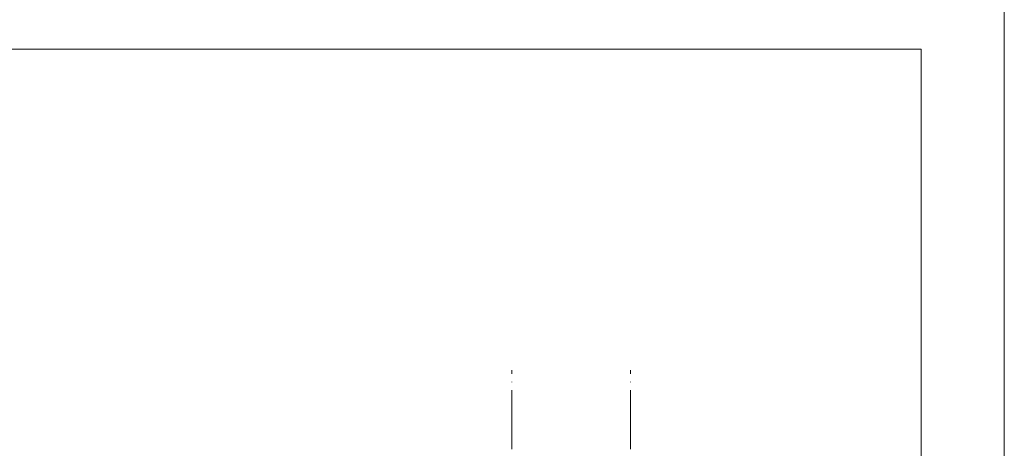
# Model space of a CAD drawing. Header units: millimetres. Extents: x 0 to 841, y 0 to 1188.
# Tile 37 of 98: x 592 to 841, y 478 to 587. Entities that reach past the tile are written whole.
import ezdxf
from ezdxf.xclip import XClip

# ---------------------------------------------------------------- set-up
doc = ezdxf.new("R2010")
doc.units = ezdxf.units.MM
doc.header["$MEASUREMENT"] = 0
doc.header["$XCLIPFRAME"] = 0
doc.linetypes.add('通り芯', pattern=[19, 15, -2, 0, -2])
for name, color, linetype, lineweight in [('解答用紙_1_01_2図中枠・表題欄_ペン_番号__7', 7, 'Continuous', 18), ('解答用紙_1_0_ペン_番号__21', 7, 'Continuous', 18), ('解答用紙_1_Defpoints_ペン_番号__11', 7, 'Continuous', 18), ('通り芯_ペン_番号__139', 8, 'Continuous', 5)]:
    doc.layers.add(name, color=color, linetype=linetype, lineweight=lineweight)

# ---------------------------------------------------------------- blocks, each defined once
blk = doc.blocks.new('図面_8_8', base_point=(626.44, 313.24))
at = {"layer": '通り芯_ペン_番号__139', "color": 8, "linetype": '通り芯', "lineweight": 5}
for p, q in [((716.41, 477.84), (716.41, 497.84)), ((746.41, 477.84), (746.41, 497.84))]:
    blk.add_line(p, q, dxfattribs=at)
blk = doc.blocks.new('図面_9_1', base_point=(-3958.95, -536.96))
at = {"layer": '解答用紙_1_01_2図中枠・表題欄_ペン_番号__7', "color": 7, "linetype": 'Continuous', "lineweight": 18, "ltscale": 0.01, "flags": 128}
blk.add_lwpolyline([(21.03, 579.15), (819.98, 579.15), (819.98, 14.85), (21.03, 14.85)], close=True, dxfattribs=at)
at = {"layer": '解答用紙_1_Defpoints_ペン_番号__11', "color": 7, "linetype": 'Continuous', "lineweight": 18, "ltscale": 0.01, "flags": 128}
blk.add_lwpolyline([(841, 594), (841, 0)], dxfattribs=at)

msp = doc.modelspace()

# ---------------------------------------------------------------- block references
at = {"color": 7, "linetype": 'Continuous', "lineweight": 5}
ref = msp.add_blockref('図面_8_8', (626.44, 313.24), dxfattribs=at)
XClip(ref).set_block_clipping_path([(468.4052197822, 128.6389556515), (784.4786619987, 497.8389557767)])

# ---------------------------------------------------------------- next in the draw order: linework, layer by layer
at = {"layer": '解答用紙_1_0_ペン_番号__21', "color": 7, "linetype": 'Continuous', "lineweight": 18, "ltscale": 0.01, "flags": 128}
msp.add_lwpolyline([(0, 0), (841, 0), (841, 1188), (0, 1188)], close=True, dxfattribs=at)

# ---------------------------------------------------------------- next in the draw order: block references
at = {"color": 7, "linetype": 'Continuous', "lineweight": 15}
ref = msp.add_blockref('図面_9_1', (-3958.95, -536.96), dxfattribs=at)
XClip(ref).set_block_clipping_path([(0, 0), (841, 1188)])

doc.saveas('drawing.dxf')
